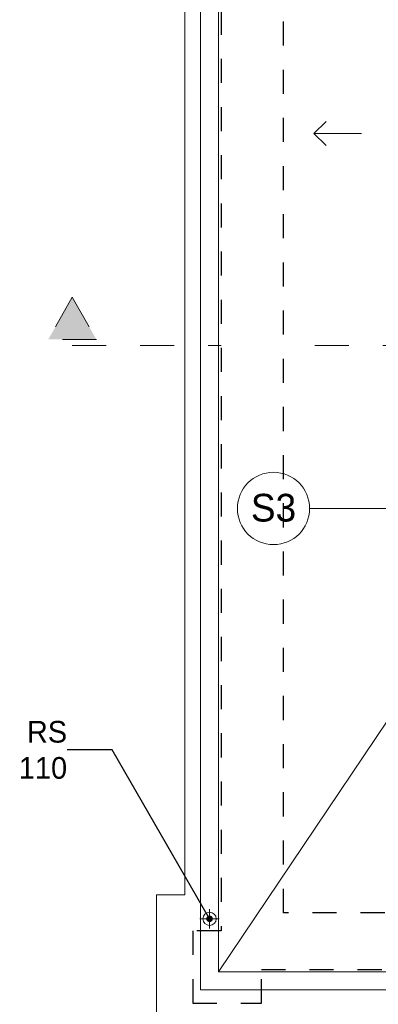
# Model space of a CAD drawing. Extents: x -251948 to -68259, y 37284 to 119967.
# Tile 4 of 41: x -128782 to -125802, y 47294 to 55469. Entities that reach past the tile are written whole.
import ezdxf

# ---------------------------------------------------------------- set-up
doc = ezdxf.new("R2010")
doc.units = 0
doc.header["$MEASUREMENT"] = 0
doc.linetypes.add('Dashed', pattern=[564.444447, 282.222223, -282.222223])
doc.linetypes.add('Przerywana', pattern=[400, 200, -200])
doc.layers.add('Arch opisy', color=7, linetype='Continuous')
doc.layers.add('INWENT ODWODNIENIE', color=7, linetype='Continuous')
for name, color, linetype, lineweight in [('Arch opisy_Nr_Pióra__1', 7, 'Continuous', 25), ('Arch opisy_Nr_Pióra__21', 7, 'Continuous', 13), ('arch przekroje_Nr_Pióra__5', 7, 'Continuous', 13), ('INWENT DACH_Nr_Pióra__21', 7, 'Continuous', 13), ('INWENT ODWODNIENIE_Nr_Pióra__21', 7, 'Continuous', 13), ('INWENT ODWODNIENIE_Nr_Pióra__5', 7, 'Continuous', 13), ('INWENT OPISY_Nr_Pióra__21', 7, 'Continuous', 13), ('INWENT. OKNA_Nr_Pióra__21', 7, 'Continuous', 13), ('INWENT.ŚCIANY_Nr_Pióra__1', 7, 'Continuous', 25)]:
    doc.layers.add(name, color=color, linetype=linetype, lineweight=lineweight)
doc.styles.add('GENERATED_STYLE_3', font='txt')
doc.dimstyles.new('GENERATED_STYLE__1', dxfattribs={"dimtxt": 0.18, "dimasz": 109.44, "dimexe": 0.18, "dimexo": 0.0625, "dimgap": 0.09, "dimtad": 0, "dimtih": 1, "dimtoh": 1, "dimdec": 4, "dimzin": 0, "dimdsep": 46, "dimcen": 0.09, "dimadec": 0, "dimazin": 0, "dimtfac": 1, "dimtdec": 4, "dimtmove": 0, "dimatfit": 3, "dimldrblk": 'ARROWHEAD_11', "dimfxl": 1, "dimtolj": 1, "dimtzin": 0, "dimarcsym": 0})

# ---------------------------------------------------------------- blocks, each defined once
blk = doc.blocks.new('Linia_22', base_point=(-125940.9, 54523.6))
at = {"layer": 'INWENT ODWODNIENIE_Nr_Pióra__21', "linetype": 'Continuous'}
for q in [(-126236.6, 54623.6), (-126236.6, 54423.6)]:
    blk.add_line((-126336.6, 54523.6), q, dxfattribs=at)
at = {"layer": 'INWENT ODWODNIENIE_Nr_Pióra__5', "linetype": 'Continuous'}
blk.add_line((-125940.9, 54523.6), (-126336.6, 54523.6), dxfattribs=at)
blk = doc.blocks.new('Linia_39', base_point=(-125673.7, 51410.5))
at = {"layer": 'Arch opisy_Nr_Pióra__21', "linetype": 'Continuous'}
blk.add_line((-125673.7, 51410.5), (-126372.7, 51410.5), dxfattribs=at)
blk.add_circle((-126672.7, 51410.5), 300, dxfattribs=at)
blk = doc.blocks.new('ARROWHEAD_11')
at = {"color": 0, "linetype": 'Continuous', "lineweight": 0}
blk.add_line((0, 0), (-1, 0), dxfattribs=at)
at = {"color": 0, "linetype": 'Continuous', "lineweight": 0, "const_width": 0.25, "flags": 128}
blk.add_lwpolyline([(-0.125, 0, 1), (0.125, 0, 1)], format="xyb", close=True, dxfattribs=at)

msp = doc.modelspace()

# ---------------------------------------------------------------- hatches: boundary and pattern name
at = {"layer": 'arch przekroje_Nr_Pióra__5', "linetype": 'Continuous'}
msp.add_hatch(color=256, dxfattribs=at).paths.add_polyline_path([(-128544.37, 52813.64), (-128144.37, 52813.64), (-128344.37, 53163.64)], flags=0)

# ---------------------------------------------------------------- linework, layer by layer
at = {"layer": 'arch przekroje_Nr_Pióra__5', "linetype": 'Dashed'}
for p, q in [((-128344.37, 53163.64), (-128544.37, 52813.64)), ((-128344.37, 53163.64), (-128144.37, 52813.64)), ((-128144.37, 52813.64), (-128544.37, 52813.64)), ((-128344.37, 52763.64), (-127108.74, 52763.64)), ((-126328.74, 52763.64), (-125270.76, 52763.64))]:
    msp.add_line(p, q, dxfattribs=at)
at = {"layer": 'INWENT DACH_Nr_Pióra__21', "linetype": 'Continuous'}
msp.add_line((-125576.27, 49873.6), (-127128.74, 47563.6), dxfattribs=at)
at = {"layer": 'INWENT ODWODNIENIE_Nr_Pióra__21', "linetype": 'Continuous'}
for p, q in [((-127203.74, 47923.6), (-127203.74, 48083.6)), ((-127283.74, 48003.6), (-127123.74, 48003.6))]:
    msp.add_line(p, q, dxfattribs=at)
msp.add_circle((-127203.74, 48003.6), 55, dxfattribs=at)
at = {"layer": 'INWENT ODWODNIENIE_Nr_Pióra__5', "linetype": 'Continuous'}
for p, q in [((-127278.74, 47413.6), (-127278.74, 61643.6)), ((-127128.74, 47563.6), (-127128.74, 61493.6)), ((-127128.74, 47563.6), (-115168.74, 47563.6)), ((-127278.74, 47413.6), (-115168.74, 47413.6))]:
    msp.add_line(p, q, dxfattribs=at)
at = {"layer": 'INWENT. OKNA_Nr_Pióra__21', "linetype": 'Continuous'}
for p, q in [((-127408.74, 60843.6), (-127408.74, 48203.6)), ((-127643.74, 48203.6), (-127643.74, 47003.6)), ((-127408.74, 48203.6), (-127643.74, 48203.6))]:
    msp.add_line(p, q, dxfattribs=at)
at = {"layer": 'INWENT.ŚCIANY_Nr_Pióra__1', "linetype": 'Przerywana'}
for p, q in [((-127108.74, 61143.6), (-127108.74, 47903.6)), ((-126588.74, 48053.6), (-126588.74, 61003.6)), ((-114548.74, 48053.6), (-126588.74, 48053.6)), ((-127108.74, 47903.6), (-127343.74, 47903.6)), ((-127343.74, 47903.6), (-127343.74, 47303.6)), ((-126773.74, 47303.6), (-126773.74, 47583.6)), ((-126773.74, 47583.6), (-115148.74, 47583.6)), ((-127343.74, 47303.6), (-126773.74, 47303.6))]:
    msp.add_line(p, q, dxfattribs=at)

# ---------------------------------------------------------------- block references
at = {"layer": 'Arch opisy', "linetype": 'Continuous'}
msp.add_blockref('Linia_39', (-125673.74, 51410.46), dxfattribs=at)
at = {"layer": 'INWENT ODWODNIENIE', "linetype": 'Continuous'}
msp.add_blockref('Linia_22', (-125940.91, 54523.6), dxfattribs=at)

# ---------------------------------------------------------------- texts
at = {"layer": 'Arch opisy_Nr_Pióra__1', "linetype": 'Continuous', "insert": (-126672.7, 51531.84), "char_height": 230, "attachment_point": 2, "style": 'GENERATED_STYLE_3'}
msp.add_mtext('{S3}', dxfattribs=at)
at = {"layer": 'INWENT OPISY_Nr_Pióra__21', "linetype": 'Continuous', "insert": (-128387.43, 49405.15), "char_height": 180, "width": 692.895, "attachment_point": 6, "style": 'GENERATED_STYLE_3'}
msp.add_mtext('{RS 110}', dxfattribs=at)

# ---------------------------------------------------------------- leaders
at = {"layer": 'INWENT OPISY_Nr_Pióra__21', "linetype": 'Continuous', "annotation_type": 0, "has_hookline": 1, "hookline_direction": 1, "text_width": 394.29}
msp.add_leader([(-127203.74, 48003.6), (-128012.4, 49405.15), (-128387.34, 49405.15)], dimstyle='GENERATED_STYLE__1', dxfattribs=at)

doc.saveas('drawing.dxf')
